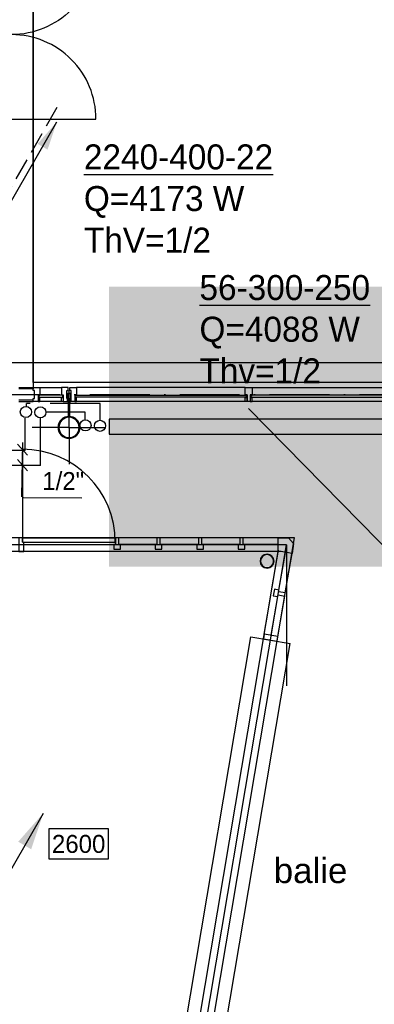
# Model space of a CAD drawing. Extents: x 25315 to 170951, y 867852 to 951952.
# Tile 38 of 119: x 84229 to 87783, y 922928 to 932777. Entities that reach past the tile are written whole.
import ezdxf
from ezdxf.enums import TextEntityAlignment as Align

# ---------------------------------------------------------------- set-up
doc = ezdxf.new("R2010")
doc.units = 0
doc.header["$LTSCALE"] = 100
for name, pattern in [('2322107', [2000, 1000, 1000]), ('2322108', [7, 5, -2]), ('DASHDOT', [9, 6, -1.5, 0, -1.5]), ('DOT2', [1.25, 0, -1.25])]:
    doc.linetypes.add(name, pattern=pattern)
doc.layers.get('0').update_dxf_attribs({"linetype": 'CONTINUOUS'})
for name, color, linetype in [('AL$7----_STRAMIEN', 1, 'DASHDOT'), ('BOUW', 8, 'CONTINUOUS'), ('WI561---', 1, 'CONTINUOUS'), ('WL561---', 4, 'CONTINUOUS'), ('WL561---_AANVOER', 4, 'CONTINUOUS'), ('WL561---_RETOUR', 4, 'CONTINUOUS'), ('WL570---_HARTLIJN', 7, 'CONTINUOUS'), ('WL570---_RETOUR', 3, 'CONTINUOUS'), ('WM570---', 1, 'CONTINUOUS')]:
    doc.layers.add(name, color=color, linetype=linetype)
doc.styles.add('BURO-018', font='BUROFONT.shx', dxfattribs={"height": 180})
doc.styles.add('BURO-025', font='BUROFONT.shx', dxfattribs={"height": 250})
doc.styles.get("Standard").update_dxf_attribs({"font": 'ISOCP'})

# ---------------------------------------------------------------- blocks, each defined once
blk = doc.blocks.new('2322401')
at = {"color": 0, "linetype": 'CONTINUOUS'}
for p, q in [((-0.5, 0.5, 1), (-0.5, 0.5)), ((-0.5, 0.5, 1), (-0.5, -0.5, 1)), ((0.5, 0.5, 1), (-0.5, 0.5, 1)), ((0.5, 0.5), (-0.5, 0.5)), ((-0.5, 0.5), (-0.5, -0.5)), ((0.5, 0.5, 1), (0.5, 0.5)), ((0.5, -0.5, 1), (0.5, 0.5, 1)), ((0.5, -0.5), (0.5, 0.5)), ((-0.5, -0.5, 1), (-0.5, -0.5)), ((-0.5, -0.5, 1), (0.5, -0.5, 1)), ((-0.5, -0.5), (0.5, -0.5)), ((0.5, -0.5, 1), (0.5, -0.5))]:
    blk.add_line(p, q, dxfattribs=at)
blk = doc.blocks.new('LDV1107')
at = {"color": 0, "linetype": 'CONTINUOUS'}
blk.add_line((0.25, 0.433), (6.75, 11.691), dxfattribs=at)
blk.add_lwpolyline([(6.75, 11.691, 0, 1, 0), (5.5, 9.526, 1, 1, 0)], format="xyseb", dxfattribs=at)
blk.add_circle((0, 0), 0.5, dxfattribs=at)
blk = doc.blocks.new('LDV3108')
at = {"color": 0, "linetype": 'CONTINUOUS'}
for p, q in [((6.75, 11.691), (5.813, 10.068)), ((5.438, 9.418), (4.5, 7.794)), ((4.125, 7.145), (3.188, 5.521)), ((2.813, 4.871), (1.875, 3.248)), ((1.5, 2.598), (0.563, 0.974))]:
    blk.add_line(p, q, dxfattribs=at)
blk.add_lwpolyline([(0.25, 0.433, 0, 1, 0), (1.5, 2.598, 1, 1, 0)], format="xyseb", dxfattribs=at)
blk.add_circle((0, 0), 0.5, dxfattribs=at)
blk = doc.blocks.new('CVHATCH4')
at = {"color": 0, "linetype": 'DOT2'}
blk.add_lwpolyline([(-0.5, 0, 1, 1, 0), (0.5, 0, 1, 1, 0)], format="xyseb", dxfattribs=at)
blk = doc.blocks.new('RCHTBUIS80X40X3')
at = {"color": 0, "linetype": 'CONTINUOUS'}
for points in [[(20, 35.2, 0.414214), (15.2, 40), (-15.2, 40, 0.414214), (-20, 35.2), (-20, -35.2, 0.414214), (-15.2, -40), (15.2, -40, 0.414214), (20, -35.2)], [(16.8, 35.2, 0.414214), (15.2, 36.8), (-15.2, 36.8, 0.414214), (-16.8, 35.2), (-16.8, -35.2, 0.414214), (-15.2, -36.8), (15.2, -36.8, 0.414214), (16.8, -35.2)]]:
    blk.add_lwpolyline(points, format="xyb", close=True, dxfattribs=at)
blk = doc.blocks.new('LU-ORND')
at = {"color": 0, "linetype": 'CONTINUOUS'}
for p, q in [((-3, 1.5), (-3, -1.5)), ((3, 1.5), (-3, 1.5)), ((3, -1.5), (3, 1.5)), ((-3, -1.5), (3, -1.5))]:
    blk.add_line(p, q, dxfattribs=at)
blk = doc.blocks.new('LU-PIJL1')
at = {"color": 0, "linetype": 'CONTINUOUS'}
blk.add_line((0, 0), (10.125, 17.537), dxfattribs=at)
blk.add_lwpolyline([(10.125, 17.537, 0, 1.5, 0), (8.25, 14.289, 1.5, 1.5, 0)], format="xyseb", dxfattribs=at)
blk = doc.blocks.new('CVRINFO2')
at = {"color": 0, "linetype": 'CONTINUOUS', "style": 'BURO-025'}
for tag, p in [('CV_TEXT125', (0, 0)), ('CV_TEXT225', (0, -4.167)), ('CV_TEXT325', (0, -8.333)), ('CV_TEXT425', (0, -12.5))]:
    blk.add_attdef(tag, p, '', height=2.5, dxfattribs=at)

msp = doc.modelspace()

# ---------------------------------------------------------------- linework, layer by layer
at = {"layer": 'AL$7----_STRAMIEN', "color": 1}
msp.add_line((54329.2, 929027.5), (144123.6, 929027.5), dxfattribs=at)
at = {"layer": 'BOUW'}
for p, q in [((84363.6, 929148.5), (84363.6, 946967.5)), ((84363.6, 940718.7), (84363.6, 929097.7)), ((83561.9, 929346.2), (99061.9, 929346.2)), ((84222.6, 929097.7), (84363.6, 929097.7)), ((84363.6, 929082.7), (84222.6, 929082.7)), ((91993.6, 929148.5), (84363.6, 929148.5)), ((84363.6, 929097.7), (84363.6, 929082.7)), ((84363.6, 928972.4), (84222.6, 928972.4)), ((84363.6, 928957.4), (84363.6, 928972.4)), ((84222.6, 928957.4), (84363.6, 928957.4)), ((99128, 916040.2), (86523.6, 928887.7)), ((84257.6, 928479.7), (84257.6, 927549.7)), ((85604.9, 927594.7), (85222.6, 927594.7)), ((86020.1, 927594.7), (85637.9, 927594.7)), ((86435.4, 927594.7), (86053.1, 927594.7)), ((86819.1, 927594.7), (86468.4, 927594.7)), ((86819.1, 927594.7), (86923, 927594.7)), ((86819.1, 927455.7), (86819.1, 927594.7)), ((86923, 927594.7), (86973.9, 927538.4)), ((84257.6, 927549.7), (85187.6, 927549.7)), ((85587.9, 927527.7), (85239.6, 927527.7)), ((86003.1, 927527.7), (85654.9, 927527.7)), ((86418.4, 927527.7), (86070.1, 927527.7)), ((86819.1, 927527.7), (86485.4, 927527.7)), ((86973.9, 927538.4), (86958.5, 927436.7)), ((85587.9, 927455.7), (85239.6, 927455.7)), ((86003.1, 927455.7), (85654.9, 927455.7)), ((86418.4, 927455.7), (86070.1, 927455.7)), ((86848.6, 927455.7), (86485.4, 927455.7)), ((86756.4, 927083.9), (86821.5, 927470)), ((86846.1, 927455.7), (86819.1, 927455.7)), ((86827.4, 927071.9), (86892.5, 927447.9)), ((86958.5, 927436.7), (86846.1, 927455.7)), ((86890.7, 927044), (86958.5, 927436.7)), ((86680.3, 926631.6), (86745.3, 927017.8)), ((86749.3, 926620), (86814.3, 927006.2)), ((86817.3, 926608.5), (86885.2, 927011.5)), ((85802.2, 922200.9), (86543.8, 926603.9)), ((86543.8, 926603.9), (86938.2, 926537.5)), ((86680.3, 926631.6), (86672, 926582.3)), ((86817.3, 926608.5), (86680.3, 926631.6)), ((86809, 926559.2), (86817.3, 926608.5)), ((86196.7, 922134.5), (86938.2, 926537.5)), ((86672, 926582.3), (86809, 926559.2))]:
    msp.add_line(p, q, dxfattribs=at)
for points in [[(84148.6, 933472.9), (84993.8, 933472.9, -0.414214), (84148.6, 932627.7, -0.414214)], [(84148.6, 931782.4), (84993.8, 931782.4, 0.414214), (84148.6, 932627.7, 0.414214)]]:
    msp.add_lwpolyline(points, format="xyb", dxfattribs=at)
for points in [[(84430.6, 929025), (84413.6, 929025), (84413.6, 928958), (84363.6, 928958), (84363.6, 928987.5), (84377.6, 928987.5), (84377.6, 929067.5), (84363.6, 929067.5), (84363.6, 929097), (84430.6, 929097)], [(84647.6, 929025), (84664.6, 929025), (84664.6, 928958), (84714.6, 928958), (84714.6, 928987.5), (84700.6, 928987.5), (84700.6, 929067.5), (84714.6, 929067.5), (84714.6, 929097), (84647.6, 929097)], [(84799.6, 929025), (84782.6, 929025), (84782.6, 928958), (84732.6, 928958), (84732.6, 928987.5), (84746.6, 928987.5), (84746.6, 929067.5), (84732.6, 929067.5), (84732.6, 929097), (84799.6, 929097)], [(86557.1, 929097), (86557.1, 929025), (86540.1, 929025), (86540.1, 928958), (86507.1, 928958), (86507.1, 929025), (86490.1, 929025), (86490.1, 929097)], [(84430.6, 928996), (84430.6, 929000), (84417.6, 929000), (84417.6, 929021), (84430.6, 929021), (84430.6, 929025), (84413.6, 929025), (84413.6, 928996)], [(84413.6, 928996), (84413.6, 928958), (84430.6, 928958), (84430.6, 928996)], [(84417.6, 929021), (84417.6, 929000), (84660.6, 929000), (84660.6, 929021)], [(84647.6, 928996), (84647.6, 929000), (84660.6, 929000), (84660.6, 929021), (84647.6, 929021), (84647.6, 929025), (84664.6, 929025), (84664.6, 928996)], [(84664.6, 928996), (84664.6, 928958), (84647.6, 928958), (84647.6, 928996)], [(84799.6, 928996), (84799.6, 929000), (84786.6, 929000), (84786.6, 929021), (84799.6, 929021), (84799.6, 929025), (84782.6, 929025), (84782.6, 928996)], [(84782.6, 928996), (84782.6, 928958), (84799.6, 928958), (84799.6, 928996)], [(86503.1, 929021), (86503.1, 929000), (84786.6, 929000), (84786.6, 929021)], [(86490.1, 928996), (86490.1, 929000), (86503.1, 929000), (86503.1, 929021), (86490.1, 929021), (86490.1, 929025), (86507.1, 929025), (86507.1, 928996)], [(86507.1, 928996), (86507.1, 928958), (86490.1, 928958), (86490.1, 928996)], [(86557.1, 928996), (86557.1, 929000), (86544.1, 929000), (86544.1, 929021), (86557.1, 929021), (86557.1, 929025), (86540.1, 929025), (86540.1, 928996)], [(86540.1, 928996), (86540.1, 928958), (86557.1, 928958), (86557.1, 928996)], [(86544.1, 929021), (86544.1, 929000), (88260.6, 929000), (88260.6, 929021)], [(84729, 928958.7), (84729, 928807.8), (84718.8, 928807.8), (84718.8, 928958.7)], [(85172.6, 927480.7), (85239.6, 927480.7), (85239.6, 927527.7), (85222.6, 927527.7), (85222.6, 927594.7), (85189.6, 927594.7), (85189.6, 927527.7), (85172.6, 927527.7)], [(85587.9, 927480.7), (85654.9, 927480.7), (85654.9, 927527.7), (85637.9, 927527.7), (85637.9, 927594.7), (85604.9, 927594.7), (85604.9, 927527.7), (85587.9, 927527.7)], [(86003.1, 927480.7), (86070.1, 927480.7), (86070.1, 927527.7), (86053.1, 927527.7), (86053.1, 927594.7), (86020.1, 927594.7), (86020.1, 927527.7), (86003.1, 927527.7)], [(86418.4, 927480.7), (86485.4, 927480.7), (86485.4, 927527.7), (86468.4, 927527.7), (86468.4, 927594.7), (86435.4, 927594.7), (86435.4, 927527.7), (86418.4, 927527.7)], [(86781.1, 927079.7), (86770, 927013.6), (86816.3, 927005.8), (86819.1, 927022.6), (86885.2, 927011.5), (86890.7, 927044), (86824.6, 927055.1), (86827.4, 927071.9)]]:
    msp.add_lwpolyline(points, close=True, dxfattribs=at)
for points in [[(84430.6, 929097), (84647.6, 929097)], [(84723.8, 928698.3), (84723.8, 929066.2)], [(86490.1, 929097), (84799.6, 929097)], [(86557.1, 929097), (88247.6, 929097)], [(84647.6, 928958), (84430.6, 928958)], [(86490.1, 928958), (84799.6, 928958)], [(88247.6, 928958), (86557.1, 928958)], [(84723.8, 928698.3), (84355.9, 928698.3)], [(84723.8, 928698.3), (85091.6, 928698.3)], [(84723.8, 928698.3), (84723.8, 928330.5)], [(83930.2, 921173.7), (85902, 921173.7), (86983.4, 927594.7), (84147.6, 927594.7)], [(84257.6, 927549.7), (84257.6, 927594.7), (84222.6, 927594.7), (84222.6, 927549.7), (84222.6, 927549.7), (84222.6, 927455.7), (84272.6, 927455.7), (84272.6, 927549.7)], [(84257.6, 927594.7), (85187.6, 927594.7)], [(83930.2, 921243.2), (85843.2, 921243.2), (86901.2, 927525.2), (84147.6, 927525.2)], [(84257.6, 927549.7), (85172.6, 927549.7)], [(84322.6, 927549.7), (84337.6, 927549.7)], [(86901.2, 927525.2), (86901.2, 926114.7)], [(83930.2, 921312.7), (85784.5, 921312.7), (86819.1, 927455.7), (84147.6, 927455.7)]]:
    msp.add_lwpolyline(points, dxfattribs=at)
for points in [[(84723.8, 928807.9, 1), (84723.8, 928588.8, 1)], [(86777.6, 927360.6, 1), (86637.9, 927360.6, 1)], [(86772.6, 927360.6, 1), (86642.9, 927360.6, 1)]]:
    msp.add_lwpolyline(points, format="xyb", close=True, dxfattribs=at)
for centre, radius, start, end in [((84723.8, 928698.3), 101.5, 90, 270), ((84723.8, 928698.3), 101.5, 270, 90), ((84257.6, 927549.7), 930, 0, 90)]:
    msp.add_arc(centre, radius, start, end, dxfattribs=at)
msp.add_point((84723.6, 928698.3), dxfattribs=at)
msp.add_point((84723.6, 928698.3), dxfattribs=at)
at = {"layer": 'WL561---', "color": 1}
for p, q in [((84258.1, 928547.2), (84247, 928003.6)), ((84268.7, 927995.9), (84852.4, 927994.7))]:
    msp.add_line(p, q, dxfattribs=at)
for centre in [(84291.6, 928852.8), (84437.4, 928848.7), (84888.7, 928718.3), (85034.4, 928714.2)]:
    msp.add_circle(centre, 55.7, dxfattribs=at)
at = {"layer": 'WL561---_AANVOER', "linetype": '2322107'}
for p, q in [((85034.4, 928769.1), (85034.4, 928939.2)), ((84438.5, 928316.7), (84438.5, 928789.6)), ((84886, 928851.7), (84490.3, 928851.7)), ((84438.5, 928316.7), (81939.8, 928316.7))]:
    msp.add_line(p, q, dxfattribs=at)
at = {"layer": 'WL561---_RETOUR', "linetype": '2322108'}
for p, q in [((85034.4, 928939.2), (84296.4, 928939.2)), ((84296.4, 928911.7), (84296.4, 928939.2)), ((84286, 928466.7), (84286, 928790.9)), ((84886, 928772.8), (84886, 928851.7)), ((84286, 928466.7), (83548.3, 928466.7))]:
    msp.add_line(p, q, dxfattribs=at)
at = {"layer": 'WL570---_HARTLIJN', "color": 1, "linetype": 'CONTINUOUS'}
for p, q in [((84207.3, 928531.6), (84306.4, 928420)), ((84207.3, 928377.1), (84306.4, 928265.6))]:
    msp.add_line(p, q, dxfattribs=at)

# ---------------------------------------------------------------- block references
at = {"layer": 'BOUW', "rotation": 180}
msp.add_blockref('RCHTBUIS80X40X3', (84724, 928998.7), dxfattribs=at)
at = {"layer": 'WI561---'}
ref = msp.add_blockref('CVRINFO2', (84872.8, 931279.3), dxfattribs=dict(at, xscale=100, yscale=100, zscale=100))
ref.add_attrib('CV_TEXT125', '%%u2240-400-22', (84872.8, 931279.3), dxfattribs={"layer": '0', "color": 2, "linetype": 'CONTINUOUS', "height": 250, "style": 'BURO-025'})
ref.add_attrib('CV_TEXT225', 'Q=4173 W', (84872.8, 930862.7), dxfattribs={"layer": '0', "color": 2, "linetype": 'CONTINUOUS', "height": 250, "style": 'BURO-025'})
ref.add_attrib('CV_TEXT325', 'ThV=1/2', (84872.8, 930446), dxfattribs={"layer": '0', "color": 2, "linetype": 'CONTINUOUS', "height": 250, "style": 'BURO-025'})
ref = msp.add_blockref('CVRINFO2', (86030.6, 929972.4), dxfattribs=dict(at, xscale=100, yscale=100, zscale=100))
ref.add_attrib('CV_TEXT125', '%%u56-300-250', (86030.6, 929972.4), dxfattribs={"layer": '0', "color": 2, "linetype": 'CONTINUOUS', "height": 250, "style": 'BURO-025'})
ref.add_attrib('CV_TEXT225', 'Q=4088 W', (86030.6, 929555.7), dxfattribs={"layer": '0', "color": 2, "linetype": 'CONTINUOUS', "height": 250, "style": 'BURO-025'})
ref.add_attrib('CV_TEXT325', 'Thv=1/2', (86030.6, 929139), dxfattribs={"layer": '0', "color": 2, "linetype": 'CONTINUOUS', "height": 250, "style": 'BURO-025'})
at = {"layer": 'WL561---', "xscale": 2800, "yscale": 150}
for name, zscale, rotation in [('CVHATCH4', 2800, 180.0000000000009), ('2322401', 900, 180.000000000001)]:
    msp.add_blockref(name, (86525.2, 928705.3), dxfattribs=dict(at, zscale=zscale, rotation=rotation))
at = {"layer": 'WL561---_AANVOER', "color": 2, "xscale": 115.5, "yscale": 115.5, "zscale": 115.5}
msp.add_blockref('LDV1107', (83823.6, 930405.9), dxfattribs=at)
at = {"layer": 'WL561---_RETOUR', "color": 2, "xscale": 115.5, "yscale": 115.5, "zscale": 115.5}
msp.add_blockref('LDV3108', (83823.6, 930548.2), dxfattribs=at)
at = {"layer": 'WL570---_RETOUR', "xscale": 100, "yscale": 100, "zscale": 100}
msp.add_blockref('LU-PIJL1', (83454.8, 923087.5), dxfattribs=at)
at = {"layer": 'WM570---'}
ref = msp.add_blockref('LU-ORND', (84820.4, 924532.2), dxfattribs=dict(at, xscale=100, yscale=100, zscale=100))
ref.add_attrib('LU_TEXT1', '2600', dxfattribs={"layer": '0', "color": 1, "linetype": 'CONTINUOUS', "height": 180, "style": 'BURO-018'}).set_placement((84820.4, 924532.2), align=Align.MIDDLE)

# ---------------------------------------------------------------- texts
at = {"layer": 'BOUW', "insert": (86775, 924390.4), "char_height": 250, "width": 3707, "attachment_point": 1}
msp.add_mtext('\\fArial|b0|i0|c0|p34;balie', dxfattribs=at)
at = {"layer": 'WL561---', "color": 1, "style": 'BURO-018'}
msp.add_text('1/2"', height=180, dxfattribs=at).set_placement((84455.7, 928071.6))

doc.saveas('drawing.dxf')
